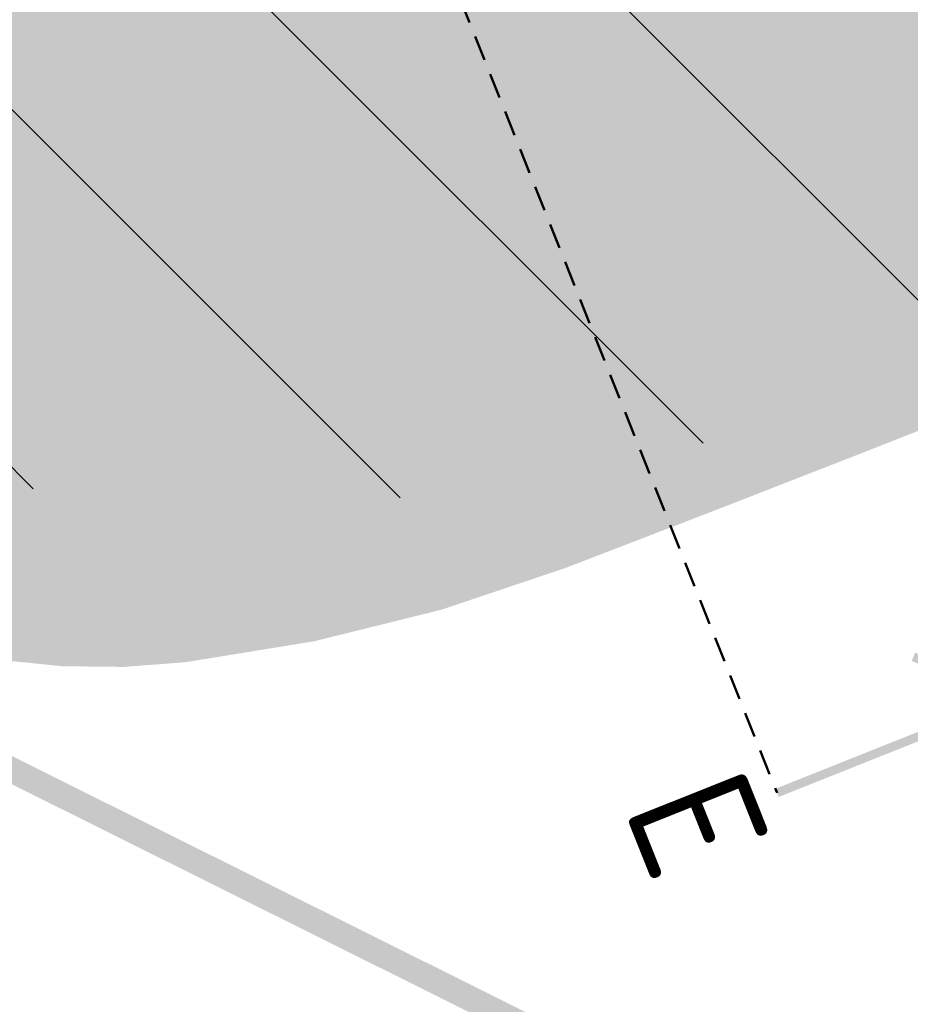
# Model space of a CAD drawing. Header units: metres. Extents: x -3 to 311477, y 0 to 754107.
# Tile 18 of 82: x 155149 to 155184, y 376391 to 376430. Entities that reach past the tile are written whole.
import ezdxf
from ezdxf import colors
from ezdxf.entities.mleader import LeaderData, LeaderLine
from ezdxf.enums import TextEntityAlignment as Align
from ezdxf.math import Vec2, Vec3

# ---------------------------------------------------------------- set-up
doc = ezdxf.new("R2010")
doc.units = ezdxf.units.M
doc.linetypes.add('AL-DETAILS', pattern=[5.2, 2, -1.2, 2])
doc.linetypes.add('DASHED2', pattern=[0.375, 0.25, -0.125])
doc.layers.add('Meest waarschijnlijk tracé', color=150, linetype='Continuous', lineweight=18, true_color=0x007fff)
doc.layers.add('V-WE-AM-AS_WATERGANG_SLOOT-G', color=1, linetype='DASHED2', lineweight=18, true_color=0xff0000)
doc.layers.add('N-XX-GR-BEEK-BEGELEIDEND-BOS-G', color=7, linetype='Continuous', true_color=0x45a93d)
doc.layers.add('Onderhoudspad hatch', color=7, linetype='Continuous', true_color=0x964b00)
for name, color, linetype, lineweight in [('N-XX-GW-GROND_STEEN-WERK-A-2000', 7, 'Continuous', 18), ('X-XX-AL-TEKENBLAD_SCHAALBALK-S', 7, 'Continuous', 25), ('X-XX-AL-VERWIJZING-S @ 2', 7, 'Continuous', 25), ('X-XX-AL-VERWIJZING_DETAIL-GD', 7, 'AL-DETAILS', 50)]:
    doc.layers.add(name, color=color, linetype=linetype, lineweight=lineweight)
doc.styles.add('NLCS-ISO', font='NLCS-ISO.ttf')

# ---------------------------------------------------------------- blocks, each defined once
blk = doc.blocks.new('SAL-VERWIJZING_AANZICHT_BOVEN-SO')
at = {"linetype": 'Continuous', "const_width": 0.35, "flags": 128}
for points in [[(2.999999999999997, 7.000000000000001), (-3.613266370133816e-15, 10), (-3.000000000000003, 6.999999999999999)], [(-3.613266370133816e-15, 10), (0, 0)]]:
    blk.add_lwpolyline(points, dxfattribs=at)
at = {"lineweight": 50, "style": 'NLCS-ISO'}
blk.add_attdef('...', text='', height=5, dxfattribs=at).set_placement((-0.01520167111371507, -0.8965206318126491), align=Align.TOP_CENTER)

msp = doc.modelspace()

# ---------------------------------------------------------------- hatches: boundary and pattern name
at = {"layer": 'N-XX-GR-BEEK-BEGELEIDEND-BOS-G'}
h = msp.add_hatch(color=256, dxfattribs=at)
h.dxf.hatch_style = 1
edge = h.paths.add_edge_path(flags=17)
edge.add_arc((154904.1109228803, 376102.1879825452), 9.597595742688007, 237.1099295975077, 297.3173460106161, ccw=False)
edge.add_arc((154908.3638393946, 376108.7644893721), 17.42943721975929, 215.6781270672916, 237.1099295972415, ccw=False)
edge.add_arc((154890.6254118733, 376096.0284016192), 4.407681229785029, 35.67812706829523, 88.3553815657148)
edge.add_arc((154890.2660216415, 376141.8758540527), 41.44443523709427, 258.3437979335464, 270.671746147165, ccw=False)
edge.add_arc((154880.1088322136, 376090.9112385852), 10.5270998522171, 80.2441988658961, 155.9837095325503)
edge.add_arc((154839.7063328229, 376110.1062751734), 34.20741559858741, 316.9733342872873, 334.158293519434, ccw=False)
edge.add_arc((154854.9109099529, 376095.9145421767), 13.40875095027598, 272.1255065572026, 316.9733342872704, ccw=False)
edge.add_arc((154855.5882867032, 376077.6633523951), 4.855004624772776, 92.12550655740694, 173.7369162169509)
edge.add_arc((154811.6053448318, 376082.4904323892), 39.39202778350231, 333.7976589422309, 353.7369162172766, ccw=False)
edge.add_arc((154819.0032733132, 376078.8498248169), 31.14682497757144, 323.22154768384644, 333.79765894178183, ccw=False)
edge.add_line((154843.950528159, 376060.201522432), (154908.5154376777, 376093.6607266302))
edge = h.paths.add_edge_path()
edge.add_arc((155051.3823263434, 376202.2835270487), 10.01038861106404, 230.0437084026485, 286.4384716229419, ccw=False)
edge.add_arc((155463.0389313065, 376693.6375070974), 651.0173262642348, 229.2027619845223, 230.043708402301, ccw=False)
edge.add_arc((154952.656633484, 376102.2962961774), 130.119356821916, 49.20276198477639, 54.97613268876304)
edge.add_arc((155018.9434774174, 376196.8798384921), 14.62047303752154, 54.97613268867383, 114.2540012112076)
edge.add_arc((155020.0857612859, 376194.3445351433), 17.40122392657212, 114.2540012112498, 151.6801925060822)
edge.add_arc((155009.907086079, 376199.8297269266), 5.838665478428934, 151.6801925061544, 220.3471388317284)
edge.add_arc((154999.3720344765, 376190.8804418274), 7.984395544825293, -38.00674009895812, 40.34713883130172, ccw=False)
edge.add_arc((154962.0932182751, 376220.0129079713), 55.29624100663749, 312.00238699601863, 321.9932599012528, ccw=False)
edge.add_arc((155037.6216808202, 376136.1370796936), 57.5740527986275, 132.0023869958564, 142.80662583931)
edge.add_arc((155022.8625683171, 376147.3371659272), 39.04641577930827, 142.8066258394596, 158.2889268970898)
edge.add_arc((155028.4183682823, 376145.1250007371), 45.02643150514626, 158.2889268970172, 167.9820113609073)
edge.add_arc((154964.8940323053, 376158.6483618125), 19.92141338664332, 324.60384196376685, 347.9820113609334, ccw=False)
edge.add_arc((154989.5148522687, 376141.15374043), 10.28200617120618, 144.603841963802, 193.5135074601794)
edge.add_line((154979.5175048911, 376138.7510968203), (155027.1040376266, 376157.3691786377))
edge.add_line((155027.1040376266, 376157.3691786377), (155054.2151214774, 376192.6823212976))
edge = h.paths.add_edge_path()
edge.add_line((155111.4569899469, 376234.6687796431), (155123.1372748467, 376253.2314753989))
edge.add_arc((155111.7257020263, 376262.246170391), 14.54265175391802, 314.91492457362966, 321.69264800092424, ccw=False)
edge.add_arc((155104.6311003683, 376269.3618721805), 24.59086476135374, 299.472293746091, 314.9149245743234, ccw=False)
edge.add_arc((155112.1908862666, 376255.9849069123), 9.225528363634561, 252.7926465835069, 299.47229374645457, ccw=False)
edge.add_arc((155107.87107713, 376242.0361959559), 5.376775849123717, 72.79264658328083, 150.9010366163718)
edge.add_arc((155031.5756144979, 376284.4998977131), 81.93968070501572, 323.4572282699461, 330.9010366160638, ccw=False)
edge.add_arc((155087.5070262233, 376243.0481795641), 12.32238576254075, 267.5812292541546, 323.4572282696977, ccw=False)
edge.add_arc((155086.8016648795, 376226.3495250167), 4.391159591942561, 87.58122925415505, 143.8631932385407)
edge.add_arc((155093.9539161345, 376221.1269726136), 13.24721693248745, 143.8631932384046, 176.7993242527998)
edge.add_arc((155092.9241623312, 376221.1845569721), 12.21585431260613, 176.7993242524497, 216.1199074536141)
edge.add_arc((155061.5145169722, 376198.2635289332), 26.66780996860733, 12.370874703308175, 36.11990745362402, ccw=False)
edge.add_arc((155081.0079562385, 376202.5390525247), 6.710999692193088, -35.563268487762, 12.370874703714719, ccw=False)
edge.add_line((155086.4671785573, 376198.6359244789), (155099.2283936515, 376216.4626223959))
edge.add_line((155099.2283936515, 376216.4626223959), (155111.4569899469, 376234.6687796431))
edge = h.paths.add_edge_path()
edge.add_arc((155293.5941444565, 376492.4331864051), 4.861909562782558, 341.6479676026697, 404.5563958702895)
edge.add_arc((155287.0783221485, 376486.0174865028), 14.00615067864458, 44.55639587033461, 72.73906829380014)
edge.add_arc((155302.5070353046, 376535.6726084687), 37.99073698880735, 234.1685740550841, 252.7390682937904, ccw=False)
edge.add_arc((155279.2186539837, 376503.4197728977), 1.791094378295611, 54.16857405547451, 182.5780344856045)
edge.add_arc((155271.0221197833, 376503.0507191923), 6.413744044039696, -100.25193394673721, 2.5780344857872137, ccw=False)
edge.add_arc((155268.7430830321, 376490.4499098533), 6.391505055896, 79.74806605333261, 114.9446813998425)
edge.add_arc((155229.1828549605, 376575.5013872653), 87.41022976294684, 286.6660592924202, 294.944681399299, ccw=False)
edge.add_arc((155261.6137587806, 376467.1704449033), 25.67096494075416, 106.6660592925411, 153.0082858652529)
edge.add_arc((156213.5553467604, 375982.3053724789), 1093.981278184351, 153.0082858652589, 153.823773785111)
edge.add_arc((156045.4547934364, 376064.9344786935), 906.6703996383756, 153.8237737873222, 153.8630829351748)
edge.add_line((155231.4969494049, 376464.3388373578), (155236.0809737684, 376464.6841029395))
edge.add_line((155236.0809737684, 376464.6841029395), (155240.6737978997, 376464.8802003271))
edge.add_line((155240.6737978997, 376464.8802003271), (155245.270569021, 376464.9269223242))
edge.add_line((155245.270569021, 376464.9269223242), (155249.8664301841, 376464.8242195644))
edge.add_line((155249.8664301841, 376464.8242195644), (155254.4565254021, 376464.5722005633))
edge.add_line((155254.4565254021, 376464.5722005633), (155259.0360047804, 376464.1711316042))
edge.add_line((155259.0360047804, 376464.1711316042), (155263.6000296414, 376463.6214364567))
edge.add_line((155263.6000296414, 376463.6214364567), (155268.1437776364, 376462.9236959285))
edge.add_line((155268.1437776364, 376462.9236959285), (155272.6624478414, 376462.0786472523))
edge.add_line((155272.6624478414, 376462.0786472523), (155277.1512658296, 376461.0871833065))
edge.add_line((155277.1512658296, 376461.0871833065), (155281.605488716, 376459.9503516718))
edge.add_line((155281.605488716, 376459.9503516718), (155286.0204101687, 376458.6693535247))
edge.add_arc((155294.5421812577, 376459.9125171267), 8.611970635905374, 181.1674268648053, 188.2998133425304, ccw=False)
edge.add_arc((155303.2339477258, 376460.0896402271), 17.30554164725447, 145.0326663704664, 181.1674268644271, ccw=False)
edge.add_arc((155250.4987966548, 376496.9704010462), 47.04651097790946, 325.0326663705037, 339.823565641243)
edge.add_arc((154977.4176470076, 376597.3171976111), 337.9808573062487, 339.8235656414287, 341.6479676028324)
edge = h.paths.add_edge_path(flags=17)
edge.add_line((155568.0746086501, 376575.2736937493), (155554.3290078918, 376584.2874904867))
edge.add_arc((155558.4985977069, 376595.0829531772), 11.57270469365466, 228.1301586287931, 248.881674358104, ccw=False)
edge.add_arc((155542.8040513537, 376576.7659020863), 12.55405392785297, 50.58811952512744, 209.5996564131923)
edge.add_arc((155516.7828623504, 376561.6086890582), 17.5610506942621, 1.6241998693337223, 30.66447380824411, ccw=False)
edge.add_line((155534.3368575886, 376562.1064366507), (155550.9186548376, 376551.2125865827))
edge.add_line((155550.9186548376, 376551.2125865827), (155568.0746086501, 376575.2736937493))
edge = h.paths.add_edge_path()
edge.add_line((155747.7007093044, 377246.6623197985), (155745.9878774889, 377239.4292432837))
edge.add_arc((155716.814357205, 377248.5053262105), 30.55273419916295, 305.9069966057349, 342.71872256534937, ccw=False)
edge.add_arc((155681.8039779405, 377304.5655077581), 96.59820540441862, 295.87758835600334, 303.2248522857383, ccw=False)
edge.add_arc((155728.0785954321, 377207.763361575), 10.71165414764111, 112.587851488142, 139.8735109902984)
edge.add_arc((155727.0662832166, 377208.6166078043), 9.387718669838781, 139.8735109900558, 203.1734579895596)
edge.add_arc((155713.6207024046, 377202.8611958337), 5.237889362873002, -67.39223356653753, 23.173457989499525, ccw=False)
edge.add_arc((155706.2837996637, 377218.40570792), 22.42257391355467, 272.3254749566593, 294.646007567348, ccw=False)
edge.add_arc((155706.9048528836, 377189.4167188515), 6.591209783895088, 87.48902117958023, 238.8635105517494)
edge.add_arc((155699.3656736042, 377177.54067955), 7.478811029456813, -118.37699607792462, 56.47083777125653, ccw=False)
edge.add_line((155695.8112116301, 377170.960526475), (155712.1692229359, 377160.6611481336))
edge.add_line((155712.1692229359, 377160.6611481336), (155734.398, 377191.887))
edge.add_arc((155602.3882165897, 377261.3662368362), 149.1775695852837, 332.2413222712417, 353.6750322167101)
edge.add_line((155750.6577485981, 377244.9317260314), (155747.7007093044, 377246.6623197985))
edge = h.paths.add_edge_path()
edge.add_arc((155009.9070860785, 376199.8297269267), 14.83866547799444, 166.583706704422, 193.1943192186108)
edge.add_arc((154983.2901195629, 376193.5895567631), 12.50000000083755, -46.62012388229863, 13.194324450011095, ccw=False)
edge.add_arc((155037.6216816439, 376136.1370804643), 66.57405280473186, 133.4046889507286, 142.8134930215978)
edge.add_arc((155022.8625683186, 376147.3371659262), 48.04641578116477, 142.8161398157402, 158.2889268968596)
edge.add_arc((155028.4183682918, 376145.1250007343), 54.02643151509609, 158.2889268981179, 167.9820113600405)
edge.add_arc((154964.894032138, 376158.6483610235), 10.92141338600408, 324.59370063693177, 347.98201559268, ccw=False)
edge.add_arc((154989.5202787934, 376141.1505204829), 19.28829477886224, 144.6111262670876, 154.0026220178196)
edge.add_arc((154989.5148481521, 376141.1537408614), 19.28200206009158, 154.0041496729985, 180.6887084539)
edge.add_arc((154962.7347808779, 376140.8318229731), 7.499999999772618, -60.09601325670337, 0.688707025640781, ccw=False)
edge.add_arc((154962.162003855, 376140.5309387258), 7.55245528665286, 221.6828016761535, 304.8147718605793, ccw=False)
edge.add_arc((154973.1415763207, 376152.8916996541), 24.04996405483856, 219.3959877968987, 226.2857145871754, ccw=False)
edge.add_arc((154941.4215169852, 376126.8402688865), 16.99682886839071, 39.39598779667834, 61.614904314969)
edge.add_arc((154941.421516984, 376126.8402688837), 16.9968288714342, 61.61490431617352, 84.84837112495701)
edge.add_arc((154935.248805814, 376058.373188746), 85.74159904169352, 84.84837421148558, 88.52364324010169)
edge.add_arc((154937.0750176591, 376129.1259091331), 14.96531452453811, 88.53398706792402, 134.8381097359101)
edge.add_arc((154914.6326824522, 376151.6839702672), 16.85487701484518, 293.13421389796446, 314.86556924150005, ccw=False)
edge.add_arc((154926.1382990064, 376124.7646351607), 12.42019495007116, 113.1534859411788, 176.8240908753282)
edge.add_arc((154926.1383062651, 376124.764636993), 12.42020209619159, 176.8241011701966, 199.4289745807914)
edge.add_arc((154896.3332656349, 376114.4157729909), 19.13062959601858, -14.007493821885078, 18.965502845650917, ccw=False)
edge.add_arc((154907.6180477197, 376111.6005930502), 7.499999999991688, 296.0576997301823, 345.9925061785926, ccw=False)
edge.add_arc((155818.6769811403, 374248.4174695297), 2066.500899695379, 116.0576997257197, 116.1196364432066)
edge.add_arc((154905.6044801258, 376110.6146502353), 7.499999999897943, 224.2387843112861, 296.11963643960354, ccw=False)
edge.add_arc((154890.625411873, 376096.0284016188), 13.40768123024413, 44.23878431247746, 79.4947672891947)
edge.add_arc((154890.6254127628, 376096.0284014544), 13.40768122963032, 79.49477115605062, 91.5112015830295)
edge.add_arc((154890.2660198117, 376141.8758540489), 32.44443523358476, 258.1361618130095, 270.0102433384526, ccw=False)
edge.add_arc((154880.108831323, 376090.9112387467), 19.52709985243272, 79.71324149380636, 155.4677077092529)
edge.add_arc((154839.7063361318, 376110.1062819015), 25.20741558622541, 328.89535224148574, 333.9062163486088, ccw=False)
edge.add_arc((154850.5852595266, 376103.5391323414), 12.49999999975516, 280.9429887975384, 328.9085379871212, ccw=False)
edge.add_arc((154855.5882867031, 376077.6633523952), 13.85500462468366, 100.9429887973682, 173.7369162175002)
edge.add_arc((154811.6053448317, 376082.4904323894), 30.39202778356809, 333.79765894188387, 353.73691621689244, ccw=False)
edge.add_arc((154819.0032730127, 376078.84982421), 22.14682497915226, 307.02976146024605, 333.7976606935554, ccw=False)
edge.add_arc((154851.3603678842, 376035.968232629), 31.57293412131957, 127.0421649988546, 156.2503468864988)
edge.add_arc((154835.7874851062, 376042.8203525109), 14.55922715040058, 156.2503468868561, 188.4378475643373)
edge.add_arc((154835.7874850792, 376042.8203525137), 14.55922712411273, 188.437847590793, 193.6553873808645)
edge.add_arc((154812.4083344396, 376037.1404119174), 9.499999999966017, -50.12871973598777, 13.65538737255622, ccw=False)
edge.add_line((154818.4984520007, 376029.8492893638), (154786.421, 376062.803))
edge.add_line((154786.421, 376062.803), (154794.895, 376066.295))
edge.add_line((154794.895, 376066.295), (154873.073, 376132.217))
edge.add_line((154873.073, 376132.217), (154887.98, 376142.155))
edge.add_line((154887.98, 376142.155), (154912.162, 376155.074))
edge.add_line((154912.162, 376155.074), (154938.994, 376171.968))
edge.add_line((154938.994, 376171.968), (154995.473368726, 376203.2726612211))
edge = h.paths.add_edge_path()
edge.add_arc((155121.8674524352, 376352.4317962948), 21.73201315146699, 195.6669953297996, 210.3761613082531)
edge.add_arc((155243.8356767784, 376423.9219287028), 163.1077068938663, 210.3761606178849, 213.8776521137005)
edge.add_arc((155071.4484493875, 376308.1756554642), 44.53274192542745, 18.71543681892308, 33.88239292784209, ccw=False)
edge.add_arc((155132.0075295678, 376328.6919602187), 19.40723737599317, 198.7154368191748, 221.722444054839)
edge.add_arc((155108.1926844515, 376307.4569667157), 12.50000000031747, -16.332214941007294, 41.72244542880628, ccw=False)
edge.add_arc((154262.3872962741, 376647.1673185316), 923.9189452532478, 337.94326609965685, 338.19254253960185, ccw=False)
edge.add_arc((155173.6088960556, 376277.9599023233), 59.25902444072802, 157.9432662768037, 170.1815617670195)
edge.add_arc((155152.8031853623, 376281.5616111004), 38.14386633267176, 170.1831054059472, 194.163429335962)
edge.add_arc((155067.9975743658, 376260.1600922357), 49.3205073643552, 13.26736125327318, 14.163414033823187, ccw=False)
edge.add_arc((155067.9976018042, 376260.1600817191), 49.32048307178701, 2.773318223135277, 13.267380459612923, ccw=False)
edge.add_arc((155111.7251508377, 376262.2465145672), 5.543288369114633, -43.551377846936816, 3.1015143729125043, ccw=False)
edge.add_arc((155110.4674272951, 376263.7583571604), 7.500000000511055, 263.18403424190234, 314.69784341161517, ccw=False)
edge.add_arc((155107.8707905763, 376242.0307083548), 14.38225867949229, 83.18549526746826, 98.48663353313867)
edge.add_arc((155107.8506922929, 376242.0658305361), 14.34456252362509, 98.4279382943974, 150.972559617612)
edge.add_arc((155032.3068436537, 376284.0282689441), 72.07140564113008, 323.4123290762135, 330.94441371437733, ccw=False)
edge.add_arc((155087.5070262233, 376243.0481795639), 3.322385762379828, 267.58122925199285, 323.4572283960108, ccw=False)
edge.add_arc((155086.8016648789, 376226.3495250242), 13.3911595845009, 87.58122925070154, 98.83828671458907)
edge.add_arc((155086.8016645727, 376226.3495249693), 13.39115959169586, 98.83828538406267, 143.8467528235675)
edge.add_arc((155093.9539162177, 376221.1269727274), 22.24721693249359, 143.8532982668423, 176.8209180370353)
edge.add_arc((155092.9241622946, 376221.1845569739), 21.21585427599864, 176.8219674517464, 179.4894406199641)
edge.add_arc((155092.924162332, 376221.1845569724), 21.21585431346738, 179.4894406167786, 199.0289068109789)
edge.add_arc((155065.7775088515, 376211.8218920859), 7.500000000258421, -83.1771017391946, 19.028906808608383, ccw=False)
edge.add_arc((155076.448893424, 376122.6321626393), 82.32586647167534, 96.82289825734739, 100.1733303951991)
edge.add_arc((155075.9004247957, 376119.1842216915), 85.63043145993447, 99.40460989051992, 104.2629664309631)
edge.add_arc((155052.9556354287, 376209.4439242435), 7.499999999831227, 229.7439891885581, 284.26296643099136, ccw=False)
edge.add_arc((155504.3593100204, 376742.5357959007), 706.0357693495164, 229.1826711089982, 229.7432411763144, ccw=False)
edge.add_arc((154952.6566340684, 376102.2962957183), 139.1193567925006, 49.58014542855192, 54.97695449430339)
edge.add_arc((155018.943477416, 376196.8798384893), 23.62047304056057, 54.98097114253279, 75.11153259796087)
edge.add_line((155025.0124809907, 376219.7073206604), (155035.392, 376226.627))
edge.add_line((155035.392, 376226.627), (155045.33, 376234.577))
edge.add_line((155045.33, 376234.577), (155056.924, 376245.177))
edge.add_line((155056.924, 376245.177), (155063.88, 376256.772))
edge.add_line((155063.88, 376256.772), (155070.837, 376267.703))
edge.add_line((155070.837, 376267.703), (155077.793, 376278.966))
edge.add_line((155077.793, 376278.966), (155100.9428386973, 376346.5631562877))
edge = h.paths.add_edge_path()
edge.add_arc((155133.2909895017, 376402.0375514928), 14.97447687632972, 135.2879483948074, 143.2732387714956)
edge.add_arc((155205.5032002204, 376348.1597429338), 105.071211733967, 143.273238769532, 148.1608218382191)
edge.add_arc((155159.7039768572, 376376.5998389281), 51.16010044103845, 148.1608216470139, 170.6149658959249)
edge.add_arc((155062.9631333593, 376392.5857496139), 46.89264125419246, 349.46593814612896, 350.61915086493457, ccw=False)
edge.add_line((155109.0654646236, 376384.0128355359), (155107.754, 376386.098))
edge.add_line((155107.754, 376386.098), (155099.499, 376400.988))
edge.add_line((155099.499, 376400.988), (155099.106, 376402.526))
edge.add_line((155099.106, 376402.526), (155099.332, 376403.808))
edge.add_line((155099.332, 376403.808), (155112.844, 376412.542))
edge.add_line((155112.844, 376412.542), (155122.6493549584, 376412.5727578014))
edge = h.paths.add_edge_path()
edge.add_arc((155258.4154583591, 376471.1405226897), 30.09813336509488, 140.7254622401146, 157.1592805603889)
edge.add_arc((156213.5553469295, 375982.3053723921), 1102.981278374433, 153.0130970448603, 153.8237737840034)
edge.add_arc((156045.4547935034, 376064.9344786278), 915.67039972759, 153.8237737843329, 155.0250014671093)
edge.add_arc((155233.6023177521, 376443.0763028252), 20.072453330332, 155.0249986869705, 190.1050608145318)
edge.add_arc((155233.6023890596, 376443.0763261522), 20.07252762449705, 190.1050906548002, 200.0539682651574)
edge.add_arc((155207.7015829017, 376433.6215643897), 7.500000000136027, -71.69078008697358, 20.053977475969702, ccw=False)
edge.add_arc((155200.3276157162, 376453.7836598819), 28.96556159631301, 273.2060033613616, 289.6283768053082, ccw=False)
edge.add_arc((155201.2253218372, 376446.7864976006), 21.934958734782, 263.0974405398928, 271.8868485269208, ccw=False)
edge.add_arc((155195.0839892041, 376396.0225340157), 29.19913925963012, 83.10539402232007, 111.6579829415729)
edge.add_arc((154632.3037629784, 377813.2511579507), 1495.680710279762, 290.95026219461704, 291.6579829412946, ccw=False)
edge.add_arc((155147.6878811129, 376467.1380655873), 54.27818264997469, 276.91766876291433, 290.950261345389, ccw=False)
edge.add_arc((155151.9758809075, 376431.7771816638), 18.65825788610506, 246.7114276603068, 276.92438134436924, ccw=False)
edge.add_arc((155133.071011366, 376387.8437605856), 29.16997223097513, 66.72128549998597, 89.1165456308)
edge.add_arc((155133.2909895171, 376402.0375527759), 14.97447559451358, 89.12076952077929, 89.80739125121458)
edge.add_line((155133.3413284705, 376417.0119437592), (155144.863, 376431.143))
edge.add_line((155144.863, 376431.143), (155221.403, 376483.867))
edge.add_line((155221.403, 376483.867), (155235.1158429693, 376490.1937521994))
edge = h.paths.add_edge_path()
edge.add_arc((155577.2971492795, 376627.4605945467), 29.56339117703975, 150.5663207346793, 201.4415971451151, ccw=False)
edge.add_arc((155567.0446639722, 376633.3157578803), 17.75703010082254, 93.85637633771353, 150.7637137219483, ccw=False)
edge.add_arc((155565.5669097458, 376663.2140897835), 12.18480606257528, 271.3331723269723, 356.7449891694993)
edge.add_arc((155599.769169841, 376661.4861404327), 22.06145469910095, 131.4073873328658, 177.3081691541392, ccw=False)
edge.add_line((155585.1775345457, 376678.0328006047), (155601.71285844, 376692.0263601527))
edge.add_arc((155579.8565916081, 376725.0447658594), 39.59686244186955, 303.5022453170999, 357.7135944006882)
edge.add_line((155619.42193055, 376723.4650602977), (155619.668277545, 376794.947686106))
edge.add_arc((155691.4904170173, 376800.3411486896), 72.0243650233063, 162.0291739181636, 184.2945493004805, ccw=False)
edge.add_line((155622.979851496, 376822.5630200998), (155619.424, 376811.97))
edge.add_line((155619.424, 376811.97), (155615.284, 376795.317))
edge.add_line((155615.284, 376795.317), (155617.158, 376784.962))
edge.add_line((155617.158, 376784.962), (155615.332, 376714.971))
edge.add_line((155615.332, 376714.971), (155610.699, 376702.131))
edge.add_line((155610.699, 376702.131), (155600.117, 376691.544))
edge.add_line((155600.117, 376691.544), (155568.457, 376667.467))
edge.add_line((155568.457, 376667.467), (155555.601, 376654.303))
edge.add_line((155555.601, 376654.303), (155543.969, 376639.529))
edge.add_line((155543.969, 376639.529), (155535.579, 376623.832))
edge.add_line((155535.579, 376623.832), (155521.867, 376597.313))
edge.add_line((155521.867, 376597.313), (155514.979, 376588.432))
edge.add_line((155514.979, 376588.432), (155431.142, 376504.817))
edge.add_line((155431.142, 376504.817), (155415.705, 376492.02))
edge.add_line((155415.705, 376492.02), (155408.322, 376488.153))
edge.add_line((155408.322, 376488.153), (155399.351, 376484.7))
edge.add_line((155399.351, 376484.7), (155390.322, 376481.698))
edge.add_line((155390.322, 376481.698), (155375.956, 376477.783))
edge.add_line((155375.956, 376477.783), (155364.744, 376476.34))
edge.add_line((155364.744, 376476.34), (155357.844, 376475.947))
edge.add_line((155357.844, 376475.947), (155350.296, 376476.333))
edge.add_line((155350.296, 376476.333), (155334.73, 376478.799))
edge.add_line((155334.73, 376478.799), (155324.243, 376480.901))
edge.add_line((155324.243, 376480.901), (155306.8604567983, 376488.4135479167))
edge.add_arc((155293.59414429, 376492.4331864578), 13.86190973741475, 341.64796760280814, 343.1434056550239, ccw=False)
edge.add_arc((154977.4176468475, 376597.3171976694), 346.9808574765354, 339.8235656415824, 341.6479676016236, ccw=False)
edge.add_arc((155250.4987966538, 376496.9704010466), 56.04651097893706, 332.775435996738, 339.8235656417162, ccw=False)
edge.add_arc((155250.498796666, 376496.9704010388), 56.04651096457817, 328.0112306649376, 332.775435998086, ccw=False)
edge.add_arc((155304.3958938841, 376463.3064445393), 7.499999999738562, 148.0112306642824, 243.8413896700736)
edge.add_arc((155324.9460090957, 376505.1460623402), 54.1139555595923, 243.8413896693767, 247.3447346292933)
edge.add_arc((155286.9665636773, 376414.153786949), 44.48641185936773, 64.55356766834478, 67.34473462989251, ccw=False)
edge.add_arc((155286.9665636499, 376414.1537868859), 44.48641192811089, 56.583100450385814, 64.55356767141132, ccw=False)
edge.add_arc((155318.3505168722, 376461.719516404), 12.50000000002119, 236.5831004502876, 285.4918611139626)
edge.add_arc((155306.5349431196, 376504.325085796), 56.71359878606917, 285.4982096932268, 291.7809441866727)
edge.add_arc((155340.8911862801, 376404.7077766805), 48.80321577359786, 85.33549532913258, 105.82928429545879, ccw=False)
edge.add_arc((155345.3709470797, 376461.6302367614), 8.296636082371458, 266.4686312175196, 296.4054660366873)
edge.add_arc((155368.6170782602, 376416.3763591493), 42.57958937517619, 93.35527035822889, 117.3414025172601, ccw=False)
edge.add_arc((155368.5160040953, 376429.9530887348), 29.02850718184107, 60.74189187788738, 94.7246192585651, ccw=False)
edge.add_arc((155352.1170903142, 376400.5673506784), 62.68032079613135, 46.20990969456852, 60.79241502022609, ccw=False)
edge.add_arc((155404.849063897, 376455.1621219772), 13.22512462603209, 224.9726226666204, 275.2739020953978)
edge.add_arc((155400.365411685, 376503.7349640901), 62.00446582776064, 275.2739020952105, 307.3593679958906)
edge.add_arc((155430.9267580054, 376463.7035785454), 11.64071182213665, 307.359367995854, 381.4354375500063)
edge.add_arc((155466.9152331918, 376477.8329914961), 27.02206946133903, 106.77848185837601, 201.4354375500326, ccw=False)
edge.add_arc((155333.6337945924, 376919.8823447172), 434.6830015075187, 286.7784818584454, 288.3472181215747)
edge.add_arc((155466.5263568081, 376519.1604290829), 12.49999999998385, 288.3472181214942, 357.7642274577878)
edge.add_arc((155518.4271458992, 376517.1341490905), 39.44032844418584, 153.0061245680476, 177.7642274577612, ccw=False)
edge.add_arc((155512.0681433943, 376521.5273159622), 31.79669925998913, 91.37750289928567, 154.8592619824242, ccw=False)
edge.add_arc((155512.0681437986, 376521.5273159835), 31.79669924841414, 83.25663790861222, 91.3775036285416, ccw=False)
edge.add_arc((155516.7828720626, 376561.6086888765), 8.561042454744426, 263.4195147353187, 389.3875074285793)
edge.add_arc((155542.8040574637, 376576.7658958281), 21.55405610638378, 58.736572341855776, 210.5514582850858, ccw=False)
edge.add_arc((155556.5849115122, 376599.4640445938), 4.999999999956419, 238.7365723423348, 385.338380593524)
edge.add_arc((155553.6531093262, 376598.0694373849), 8.246594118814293, 25.37823697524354, 50.60298396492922)
edge.add_arc((155576.6341762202, 376627.1797205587), 28.84363412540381, 201.4036894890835, 232.0274225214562, ccw=False)
at = {"layer": 'N-XX-GW-GROND_STEEN-WERK-A-2000'}
h = msp.add_hatch(dxfattribs=at)
h.set_pattern_fill('AGW-WERK_ONTGRAVEN', color=256, scale=2, pattern_type=2)
h.set_pattern_definition([(135, (0, 0), (-7.071067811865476, -7.071067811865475), [])])
edge = h.paths.add_edge_path()
edge.add_arc((155270.136830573, 376445.0564670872), 49.16199093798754, 138.0566119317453, 154.5281241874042, ccw=False)
edge.add_arc((155329.9354899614, 376391.3204039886), 129.5575389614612, 128.9173167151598, 138.0566119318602, ccw=False)
edge.add_arc((155270.7828667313, 376464.583733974), 35.39518790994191, 103.47590012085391, 128.9173167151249, ccw=False)
edge.add_arc((155257.7244206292, 376519.0770424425), 20.64090476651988, 283.4759001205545, 297.1251713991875)
edge.add_line((155267.1353512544, 376500.7063773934), (155255.124, 376499.425))
edge.add_line((155255.124, 376499.425), (155221.403, 376483.867))
edge.add_line((155221.403, 376483.867), (155197.4659503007, 376467.3781443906))
edge.add_line((155197.4659503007, 376467.3781443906), (155144.863, 376431.143))
edge.add_line((155144.863, 376431.143), (155129.74, 376412.595))
edge.add_line((155129.74, 376412.595), (155144.5445215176, 376411.5691891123))
edge.add_arc((155144.6865919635, 376385.3489738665), 26.22060013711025, 81.52941179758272, 90.31044586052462, ccw=False)
edge.add_arc((155158.1234888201, 376475.5741522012), 64.99964434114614, 261.5294117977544, 284.1896642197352)
edge.add_arc((155237.1595046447, 376162.9897574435), 257.4219672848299, 96.76671926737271, 104.18966421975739, ccw=False)
edge.add_arc((155205.0618160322, 376433.5054476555), 14.99132215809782, 276.7667192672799, 325.4779037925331)
edge.add_arc((155201.0479447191, 376436.2663847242), 19.86307096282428, 325.4779037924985, 349.1889035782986)
edge.add_arc((155201.0479447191, 376436.2663847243), 19.86307096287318, 349.1889035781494, 365.5035821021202)
edge.add_arc((155273.8615130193, 376443.2821284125), 53.28770748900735, 154.5281241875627, 185.5035821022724, ccw=False)

# ---------------------------------------------------------------- linework, layer by layer
at = {"layer": 'Meest waarschijnlijk tracé', "linetype": 'Continuous', "const_width": 4}
msp.add_lwpolyline([(155223.7917801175, 376434.4367215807, -0.3696374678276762), (155223.8922961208, 376427.2032860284, -0.1221860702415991), (155215.5469069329, 376421.0749393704, -0.04201717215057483), (155207.6037563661, 376418.5633259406, -0.08587493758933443), (155197.750161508, 376418.0609847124, 0.1252478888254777), (155186.8910574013, 376416.654491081, -0.003088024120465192), (155169.5983470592, 376409.9109116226, -0.06132076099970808), (155155.064675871, 376406.3055200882, -0.1325258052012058), (155141.8340459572, 376408.2083596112, 0.0980272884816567), (155133.4145647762, 376410.0110708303, 0.2408225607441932), (155126.8994748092, 376406.8062852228, 0.0213293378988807), (155122.1885510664, 376399.8959179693, 0.09829819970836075), (155116.1347172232, 376383.7994278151, -0.06233608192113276), (155112.3291359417, 376370.9659769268, 0.05460011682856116), (155107.4135134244, 376355.2806308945, 0.1832010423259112), (155109.1577891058, 376344.9821876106, 0.01528376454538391), (155114.2319556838, 376336.9018643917, -0.0662587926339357), (155120.2563389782, 376324.7108725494, 0.1787958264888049), (155125.6663931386, 376318.0275554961, -0.3671854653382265), (155129.2075015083, 376307.7077267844, -0.002926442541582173), (155125.1745806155, 376297.5844462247, 0.05343824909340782), (155122.1157395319, 376286.8739626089, 0.1050365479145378), (155122.6060387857, 376273.9410633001, -0.04992358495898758)], format="xyb", dxfattribs=at)
at = {"layer": 'Onderhoudspad hatch', "linetype": 'Continuous'}
msp.add_lwpolyline([(155118.242831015, 376272.8399647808, 5, 5, -0.1050365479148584), (155117.6816880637, 376287.6415481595, 5, 5, -0.05343824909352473), (155121.0039245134, 376299.2743064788, 5, 5, 0.001118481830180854), (155122.5517736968, 376303.1191621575, 5, 5, 0.2610943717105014), (155119.3883473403, 376317.4398086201, 5, 5, -0.1007255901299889), (155115.9942815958, 376323.2669657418, 5, 5, 0.06625879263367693), (155110.4959662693, 376334.3934020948, 5, 5, -0.01528376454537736), (155105.2755304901, 376342.7066507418, 5, 5, -0.1832010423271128), (155102.9984531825, 376356.1508280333, 5, 5, -0.05460011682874), (155108.207107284, 376372.7712136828, 5, 5, 0.06233608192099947), (155111.6949250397, 376384.5330798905, 5, 5, -0.09829819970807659), (155118.3656563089, 376402.269833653, 5, 5, -0.02132933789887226), (155123.2927409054, 376409.4972832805, 5, 5, -0.2408225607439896), (155133.4842983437, 376414.51053049, 5, 5, -0.09802728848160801), (155143.6127426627, 376412.3419099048, 5, 5, 0.1325258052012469), (155154.5229564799, 376410.7727944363, 5, 5, 0.06132076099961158), (155167.9893388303, 376414.1134218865, 5, 5, 0.003088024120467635), (155185.2302635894, 376420.8368066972, 5, 5, -0.1252478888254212), (155198.2906227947, 376422.5284114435, 5, 5, 0.03834998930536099), (155202.0298615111, 376422.3647874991, 5, 5, 0.04736894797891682), (155206.6117745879, 376422.9526279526, 5, 5, 0.02432735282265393), (155210.8430352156, 376424.127815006, 5, 5, 0.4231610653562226), (155217.0952828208, 376437.0506170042, 5, 5, -0.04340097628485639)], format="xyseb", dxfattribs=at)
at = {"layer": 'V-WE-AM-AS_WATERGANG_SLOOT-G', "ltscale": 10, "flags": 128}
msp.add_lwpolyline([(154743.0530354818, 376012.6147069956, 5, 5, 0), (154749.9102942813, 376018.2354891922, 5, 5, 0), (154753.0832872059, 376020.3193215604, 5, 5, 0), (154759.24646927, 376025.1984664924, 5, 5, 0), (154768.2704331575, 376032.6492623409, 5, 5, 0), (154789.7172882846, 376049.5967562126, 5, 5, 0), (154811.3729473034, 376066.1936628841, 5, 5, 0), (154850.7581127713, 376097.6248340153, 5, 5, 0), (154861.0525484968, 376105.8148878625, 5, 5, 0), (154872.6697159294, 376114.7195444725, 5, 5, 0), (154882.0581641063, 376121.754864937, 5, 5, 0), (154887.9854070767, 376126.0961563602, 5, 5, 0), (154894.4857896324, 376130.7702601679, 5, 5, 0), (154902.7447811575, 376136.2324545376, 5, 5, 0), (154927.3533823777, 376151.2542786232, 5, 5, 0), (154967.0737726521, 376174.5859550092, 5, 5, 0), (154996.5824554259, 376191.6596644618, 5, 5, 0), (155027.0203571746, 376209.3809764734, 5, 5, 0), (155033.3553147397, 376213.2742536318, 5, 5, 0), (155045.1316634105, 376221.3633978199, 5, 5, 0), (155053.2826744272, 376227.9992820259, 5, 5, 0), (155062.0831362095, 376236.6967857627, 5, 5, 0), (155070.5917345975, 376246.5492094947, 5, 5, 0), (155078.5395604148, 376257.2704237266, 5, 5, 0), (155083.8268000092, 376266.0525686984, 5, 5, 0), (155088.1792308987, 376274.9358967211, 5, 5, 0), (155093.1721078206, 376288.0991154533, 5, 5, 0), (155099.2662501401, 376305.8602410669, 5, 5, 0), (155108.1766416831, 376332.8532215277, 5, 5, 0), (155117.6040959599, 376361.7389334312, 5, 5, 0), (155120.7563709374, 376370.9002956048, 5, 5, 0), (155125.4187380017, 376382.8096137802, 5, 5, 0), (155128.344941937, 376389.0914158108, 5, 5, 0), (155133.3036931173, 376398.8560627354, 5, 5, 0), (155134.6622627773, 376401.4674890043, 5, 5, 0), (155137.8039090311, 376406.4388283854, 5, 5, 0), (155143.9630422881, 376415.0013284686, 5, 5, 0), (155147.7189847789, 376419.9486831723, 5, 5, 0), (155156.243669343, 376428.8681329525, 5, 5, 0), (155163.7595016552, 376435.8450592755, 5, 5, 0), (155172.4268512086, 376441.6754845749, 5, 5, 0), (155182.2085305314, 376447.412913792, 5, 5, 0), (155184.5550168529, 376448.4990965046, 5, 5, 0), (155186.5831726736, 376450.1628180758, 5, 5, 0), (155201.8832104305, 376460.5544474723, 5, 5, 0), (155217.2118231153, 376469.8522458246, 5, 5, 0), (155228.9378762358, 376477.3527934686, 5, 5, 0), (155238.650716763, 376483.0677684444, 5, 5, 0), (155249.2624509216, 376489.1930329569, 5, 5, 0), (155257.21873489, 376492.1481328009, 5, 5, 0), (155261.3443973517, 376492.9730441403, 5, 5, 0), (155264.855003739, 376493.3411639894, 5, 5, 0), (155272.004765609, 376493.0352346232, 5, 5, 0), (155275.7496519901, 376492.3290820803, 5, 5, 0), (155283.1039423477, 376489.7867015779, 5, 5, 0), (155288.5480793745, 376487.1522744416, 5, 5, 0), (155302.1274793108, 376480.2852657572, 5, 5, 0), (155311.9411083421, 376475.8182292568, 5, 5, 0), (155318.8864563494, 376472.9157688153, 5, 5, 0), (155324.7333136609, 376470.9403499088, 5, 5, 0), (155338.6944558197, 376467.8029816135, 5, 5, 0), (155353.1027423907, 376465.9560172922, 5, 5, 0), (155366.975936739, 376465.1399470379, 5, 5, 0), (155377.8701732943, 376465.5971357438, 5, 5, 0), (155385.5118382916, 376466.961171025, 5, 5, 0), (155394.8265163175, 376469.3537458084, 5, 5, 0), (155405.3602485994, 376473.4815438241, 5, 5, 0), (155413.9651822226, 376478.4508493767, 5, 5, 0), (155417.7880704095, 376480.9026192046, 5, 5, 0), (155421.7432281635, 376483.9462924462, 5, 5, 0), (155427.4650063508, 376489.0602052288, 5, 5, 0), (155447.0593879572, 376507.3731124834, 5, 5, 0), (155461.2499999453, 376520.925416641, 5, 5, 0), (155487.7622167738, 376546.37263327, 5, 5, 0), (155504.6084339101, 376563.9106970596, 5, 5, 0), (155516.7276315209, 376577.2737333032, 5, 5, 0), (155520.4862671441, 376581.4172894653, 5, 5, 0), (155527.6546449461, 376590.2579936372, 5, 5, 0), (155530.5752127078, 376594.3572191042, 5, 5, 0), (155537.5335381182, 376606.8052835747, 5, 5, 0), (155548.323501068, 376627.9948620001, 5, 5, 0), (155550.9919916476, 376633.0600617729, 5, 5, 0), (155554.1660048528, 376638.9475935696, 5, 5, 0), (155559.3441839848, 376646.3997823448, 5, 5, 0), (155565.3907830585, 376653.0408243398, 5, 5, 0), (155568.8337900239, 376656.5126861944, 5, 5, 0), (155572.5411036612, 376659.9093076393, 5, 5, 0), (155583.8326591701, 376668.3349757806, 5, 5, 0), (155594.338678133, 376675.3466777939, 5, 5, 0), (155604.5176417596, 376684.2700957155, 5, 5, 0), (155612.1110288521, 376690.2261313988, 5, 5, 0), (155615.9040215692, 376694.1064047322, 5, 5, 0), (155618.1694199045, 376697.1178923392, 5, 5, 0), (155620.4636806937, 376701.0766532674, 5, 5, 0), (155622.7763614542, 376706.1714993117, 5, 5, 0), (155626.0759767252, 376716.9066926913, 5, 5, 0), (155626.7479352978, 376724.7097759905, 5, 5, 0), (155626.918746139, 376728.6122213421, 5, 5, 0), (155627.3279440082, 376763.4539228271, 5, 5, 0), (155628.6509551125, 376801.3610329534, 5, 5, 0), (155628.8730005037, 376811.613894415, 5, 5, 0), (155629.9620181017, 376818.1446919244, 5, 5, 0), (155632.8690915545, 376824.792175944, 5, 5, 0), (155634.2351809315, 376827.9211105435, 5, 5, 0), (155638.8642009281, 376835.1859390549, 5, 5, 0), (155653.4894453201, 376852.8104834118, 5, 5, 0), (155657.5745754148, 376859.0903231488, 5, 5, 0), (155668.6342317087, 376872.7415391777, 5, 5, 0), (155681.3824240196, 376888.8858642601, 5, 5, 0), (155689.5885728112, 376900.0028660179, 5, 5, 0), (155690.4822747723, 376901.6772069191, 5, 5, 0), (155690.8351684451, 376902.9608740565, 5, 5, 0), (155691.7706523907, 376909.4942338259, 5, 5, 0), (155692.1869272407, 376917.0510788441, 5, 5, 0), (155690.0835603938, 376927.4037289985, 5, 5, 0), (155689.4210591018, 376930.0523780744, 5, 5, 0), (155689.244396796, 376931.5091541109, 5, 5, 0), (155688.7732032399, 376932.6320076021, 5, 5, 0), (155688.6975366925, 376933.76181303, 5, 5, 0), (155687.2127096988, 376941.8389199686, 5, 5, 0), (155686.1672620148, 376948.2659746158, 5, 5, 0), (155686.2004285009, 376950.4295999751, 5, 5, 0), (155685.8933272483, 376952.0421002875, 5, 5, 0), (155685.4565148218, 376956.3375883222, 5, 5, 0), (155684.465115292, 376961.2539385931, 5, 5, 0), (155683.0455298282, 376972.7317818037, 5, 5, 0), (155681.5225154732, 376983.2587307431, 5, 5, 0), (155680.5298055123, 376988.2501042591, 5, 5, 0), (155677.6235109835, 377006.2826152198, 5, 5, 0), (155675.8036516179, 377019.3058582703, 5, 5, 0), (155675.5329865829, 377021.3538198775, 5, 5, 0), (155675.3549855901, 377023.496424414, 5, 5, 0), (155675.2802928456, 377025.6427423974, 5, 5, 0), (155675.3093467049, 377027.8251341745, 5, 5, 0), (155675.3584523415, 377028.4385238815, 5, 5, 0), (155675.3492464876, 377028.6938092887, 5, 5, 0), (155675.3102490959, 377028.9469378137, 5, 5, 0), (155675.2176539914, 377029.2828980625, 5, 5, 0), (155674.9042503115, 377030.1748931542, 5, 5, 0), (155670.5364999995, 377056.966, 0, 0, 0)], format="xyseb", dxfattribs=at)
at = {"layer": 'V-WE-AM-AS_WATERGANG_SLOOT-G', "ltscale": 10, "const_width": 1, "flags": 128}
msp.add_lwpolyline([(155207.6725519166, 376370.5193945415), (155143.2682675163, 376402.6316943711)], dxfattribs=at)
at = {"layer": 'X-XX-AL-VERWIJZING_DETAIL-GD', "ltscale": 0.5, "flags": 128}
msp.add_lwpolyline([(155157.8575530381, 376451.351815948), (155178.6844467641, 376399.1538535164)], dxfattribs=at)

# ---------------------------------------------------------------- block references
at = {"layer": 'X-XX-AL-VERWIJZING-S @ 2', "rotation": 291.7519112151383}
msp.add_blockref('SAL-VERWIJZING_AANZICHT_BOVEN-SO', (155178.6844467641, 376399.1538535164), dxfattribs=at).add_auto_attribs({'...': 'E'})

# ---------------------------------------------------------------- leaders
at = {"layer": 'X-XX-AL-TEKENBLAD_SCHAALBALK-S'}
ml = msp.add_multileader_mtext('Standard', dxfattribs=at)
ml.set_content('Bodemhoogte\\P20,4 m+NAP', color=256, style='NLCS-ISO')
ml.set_leader_properties()
ml.build(insert=Vec2(0, 0))
ml.multileader.update_dxf_attribs({"text_left_attachment_type": 5, "text_right_attachment_type": 5, "dogleg_length": 0, "arrow_head_size": 5, "scale": 2})
ctx = ml.context
ctx.base_point, ctx.scale, ctx.char_height, ctx.arrow_head_size, ctx.landing_gap_size, ctx.plane_origin = Vec3(155126.1607043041, 376483.3277606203), 2, 5, 5, 1e-10, Vec3(155191.0101467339, 376410.8435732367)
ctx.left_attachment, ctx.right_attachment = 5, 5
notes = []
notes.append((ctx, [(1, (1, 1, 0), (155164.6607043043, 376483.3277606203), (-1, 0), 0, [(0, [(155220.0940008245, 376423.6292675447)], 0, [])])]))
ctx.mtext.insert, ctx.mtext.width, ctx.mtext.defined_height, ctx.mtext.flow_direction = Vec3(155126.1607043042, 376497.6610939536), 50.00000000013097, 14.83333333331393, 5
for ctx, leaders in notes:
    for number, flags, end, landing, length, lines in leaders:
        leader = LeaderData()
        leader.index, (leader.has_last_leader_line, leader.has_dogleg_vector, leader.attachment_direction) = number, flags
        leader.last_leader_point, leader.dogleg_vector, leader.dogleg_length = Vec3(end), Vec3(landing), length
        for number, points, colour, breaks in lines:
            line = LeaderLine()
            line.index, line.vertices, line.color, line.breaks = number, Vec3.list(points), colors.encode_raw_color(colour), breaks
            leader.lines.append(line)
        ctx.leaders.append(leader)

doc.saveas('drawing.dxf')
